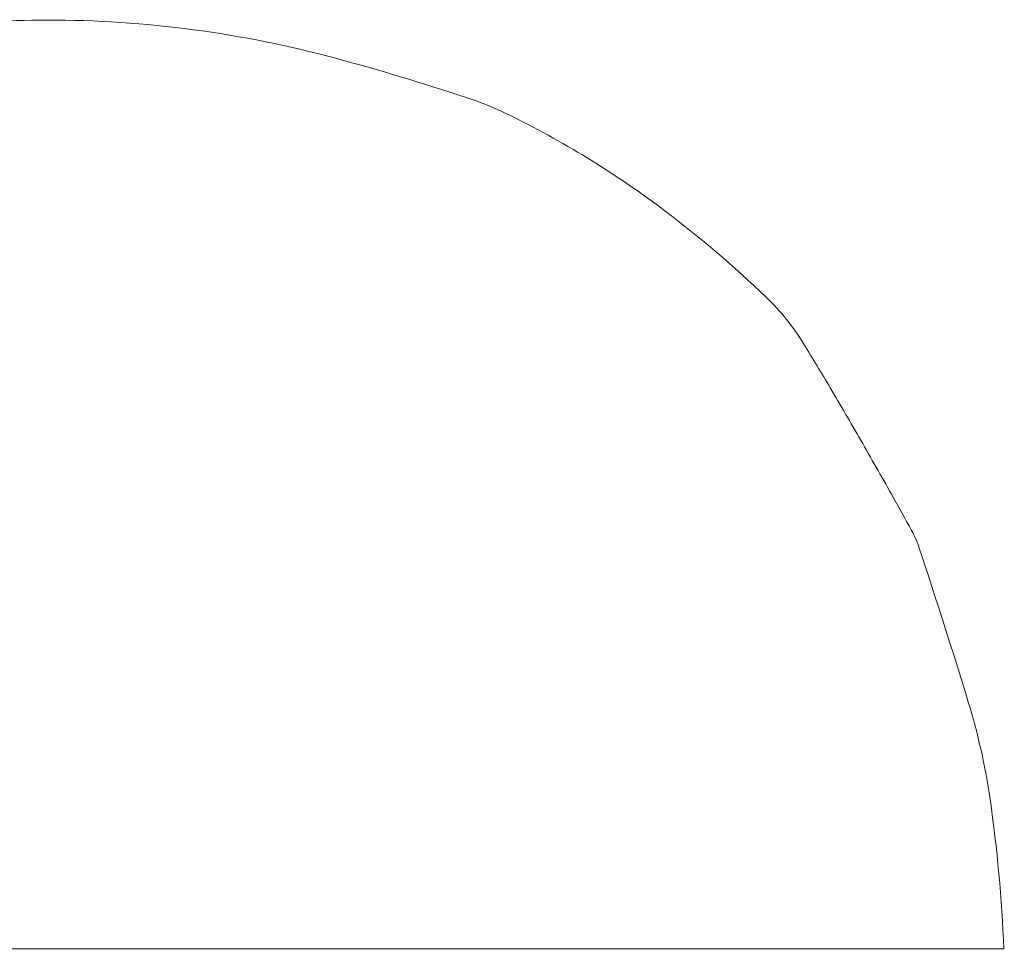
# Model space of a CAD drawing. Header units: metres. Extents: x 0 to 0.185, y 0 to 0.12.
# Tile 239 of 256: x 0.060562 to 0.060986, y 0.114467 to 0.114867. Entities that reach past the tile are written whole.
import ezdxf
from ezdxf.enums import TextEntityAlignment as Align

# ---------------------------------------------------------------- set-up
doc = ezdxf.new("R2010")
doc.units = ezdxf.units.M
doc.header["$MEASUREMENT"] = 0
doc.layers.get('0').update_dxf_attribs({"lineweight": 18})
doc.layers.add('RAM_Logo_HSB', color=7, linetype='Continuous', lineweight=0, true_color=0x009fd6)
doc.styles.add('arial', font='arial.ttf')
doc.styles.add('ROMANS', font='arial.ttf', dxfattribs={"width": 0.8, "height": 0.0009})

# ---------------------------------------------------------------- blocks, each defined once
blk = doc.blocks.new('hsb_logo')
at = {"layer": 'RAM_Logo_HSB', "color": 7}
blk.add_lwpolyline([(0.05687127, 0.00734821), (0.05769919, 0.00734821, 0.025518), (0.05769325, 0.00741265, 0.038621), (0.0576839, 0.0074544, 0.005363), (0.05766283, 0.00752061, 0.045387), (0.05765955, 0.00752816, 0.003114), (0.05765084, 0.00754385, 0.002099), (0.05763768, 0.00756701, 0.003161), (0.05762457, 0.00758951, 0.003741), (0.05761323, 0.00760837, 0.06451), (0.05759701, 0.00762853, 0.029071), (0.05755347, 0.00766567, 0.023309), (0.05752213, 0.00768718, 0.022848), (0.05748827, 0.00770608, 0.036029), (0.05746796, 0.00771447, 0.013636), (0.05741242, 0.00773118, 0.066327), (0.0572879, 0.00774777, 0.079713), (0.0571845, 0.00773118, 0.021366)], format="xyb", dxfattribs=at)
blk = doc.blocks.new('HSB_Stempel_D')
at = {"layer": 'RAM_Logo_HSB'}
blk.add_blockref('hsb_logo', (0.00328636, 0.10711863), dxfattribs=at)
at = {"linetype": 'Continuous', "style": 'ROMANS'}
for tag, p, height in [('BLÄTTER', (0.15292452, 0.1044937), 0.0035), ('BLATT', (0.17189336, 0.1044937), 0.0035), ('PLAN-NR.', (0.15509652, 0.09685956), 0.0035), ('NAME', (0.17227067, 0.08437842), 0.002), ('DATUM', (0.15324946, 0.08398927), 0.002), ('NAME', (0.17227067, 0.07837842), 0.002), ('DATUM', (0.15324946, 0.07798927), 0.002), ('NAME', (0.17227067, 0.06637842), 0.002), ('DATUM', (0.15324946, 0.06598927), 0.002), ('NAME', (0.17227067, 0.06037842), 0.002), ('DATUM', (0.15324946, 0.05998927), 0.002), ('NAME', (0.17227067, 0.05437842), 0.002), ('DATUM', (0.15324946, 0.05398927), 0.002), ('MAßSTAB', (0.00233235, 0.02851972), 0.0035)]:
    blk.add_attdef(tag, p, '', height=height, dxfattribs=at)
at = {"linetype": 'Continuous', "style": 'arial'}
for tag, height, p in [('PLANART', 0.0035, (0.10880451, 0.0419884)), ('BEZIRK', 0.004, (0.10880451, 0.03660926))]:
    blk.add_attdef(tag, text='', height=height, dxfattribs=at).set_placement(p, align=Align.TOP_CENTER)
for tag, height, p in [('BEZEICHNUNG', 0.0045, (0.10902059, 0.02369355)), ('STRECKE', 0.0035, (0.10880451, 0.01477853)), ('KILOMETRIERUNG', 0.0035, (0.10880451, 0.0088888))]:
    blk.add_attdef(tag, text='', height=height, dxfattribs=at).set_placement(p, align=Align.CENTER)

msp = doc.modelspace()

# ---------------------------------------------------------------- block references
at = {"linetype": 'Continuous'}
msp.add_blockref('HSB_Stempel_D', (0, 0), dxfattribs=at)

doc.saveas('drawing.dxf')
